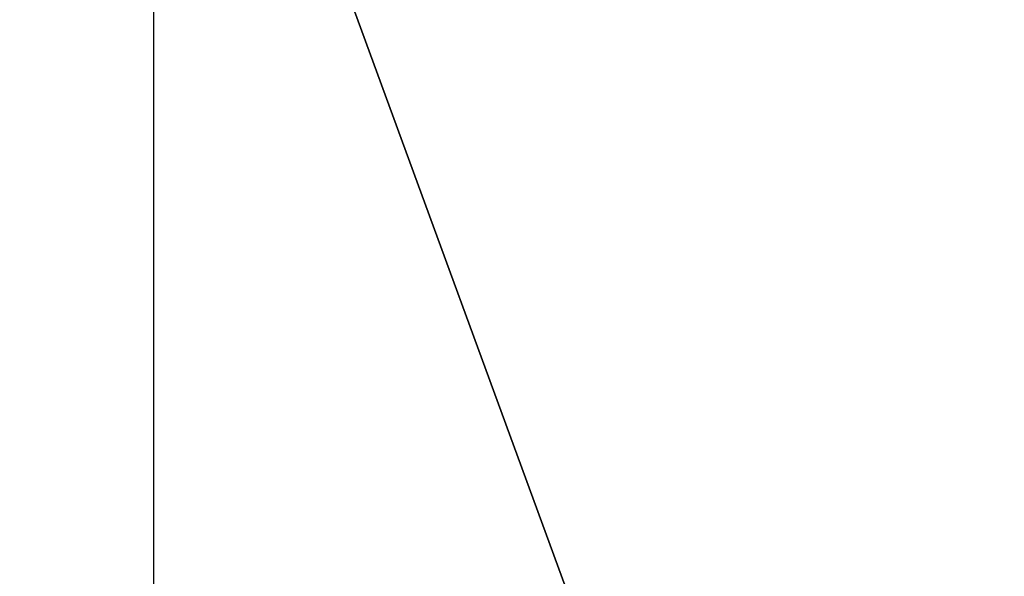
# Model space of a CAD drawing. Extents: x 0 to 80, y 0 to 80.
# Tile 149 of 256: x 8.297157 to 8.297371, y 35.422039 to 35.42216. Entities that reach past the tile are written whole.
import ezdxf

# ---------------------------------------------------------------- set-up
doc = ezdxf.new("R2010")
doc.units = 0
doc.header["$LTSCALE"] = 25.4
doc.layers.get('0').update_dxf_attribs({"color": 13, "linetype": 'CONTINUOUS'})

# ---------------------------------------------------------------- blocks, each defined once
blk = doc.blocks.new('ORBIT-I-KINKIET-20-7806-78')
at = {"color": 7}
for p, q in [((24.69379997, 35.64608002, 304.97888184), (24.69379997, 35.76836014, 304.97888184)), ((24.69379997, 35.76836014, 304.97888184), (24.73859215, 35.64608002, 304.17984009)), ((24.69379997, 35.76836014, 304.97888184), (24.73859215, 35.64608002, 304.17984009))]:
    blk.add_line(p, q, dxfattribs=at)
mesh = blk.add_polyface(dxfattribs=at)
corners = [(25.04468727, 35.76836014, 343.57034302), (24.31997681, 35.64608002, 343.13531494), (25.04468727, 35.64608002, 343.57034302)]
mesh.append_faces([[corners[k] for k in face] for face in [(0, 1, 2)]], dxfattribs={"color": 7})
mesh = blk.add_polyface(dxfattribs=at)
corners = [(25.04468727, 35.76836014, 343.57034302), (24.31997681, 35.76836014, 343.13531494), (24.31997681, 35.64608002, 343.13531494)]
mesh.append_faces([[corners[k] for k in face] for face in [(0, 1, 2)]], dxfattribs={"color": 7})
mesh = blk.add_polyface(dxfattribs=at)
corners = [(24.69379997, 35.76836014, 304.97888184), (24.73859215, 35.64608002, 304.17984009), (24.69379997, 35.64608002, 304.97888184)]
mesh.append_faces([[corners[k] for k in face] for face in [(0, 1, 2)]], dxfattribs={"color": 7})
mesh = blk.add_polyface(dxfattribs=at)
corners = [(24.73859215, 35.76836014, 304.17984009), (24.73859215, 35.64608002, 304.17984009), (24.69379997, 35.76836014, 304.97888184)]
mesh.append_faces([[corners[k] for k in face] for face in [(0, 1, 2)]], dxfattribs={"color": 7})

msp = doc.modelspace()

# ---------------------------------------------------------------- block references
at = {"color": 0}
msp.add_blockref('ORBIT-I-KINKIET-20-7806-78', (-16.39661407, -0.34607825, -57.5), dxfattribs=at)

doc.saveas('drawing.dxf')
